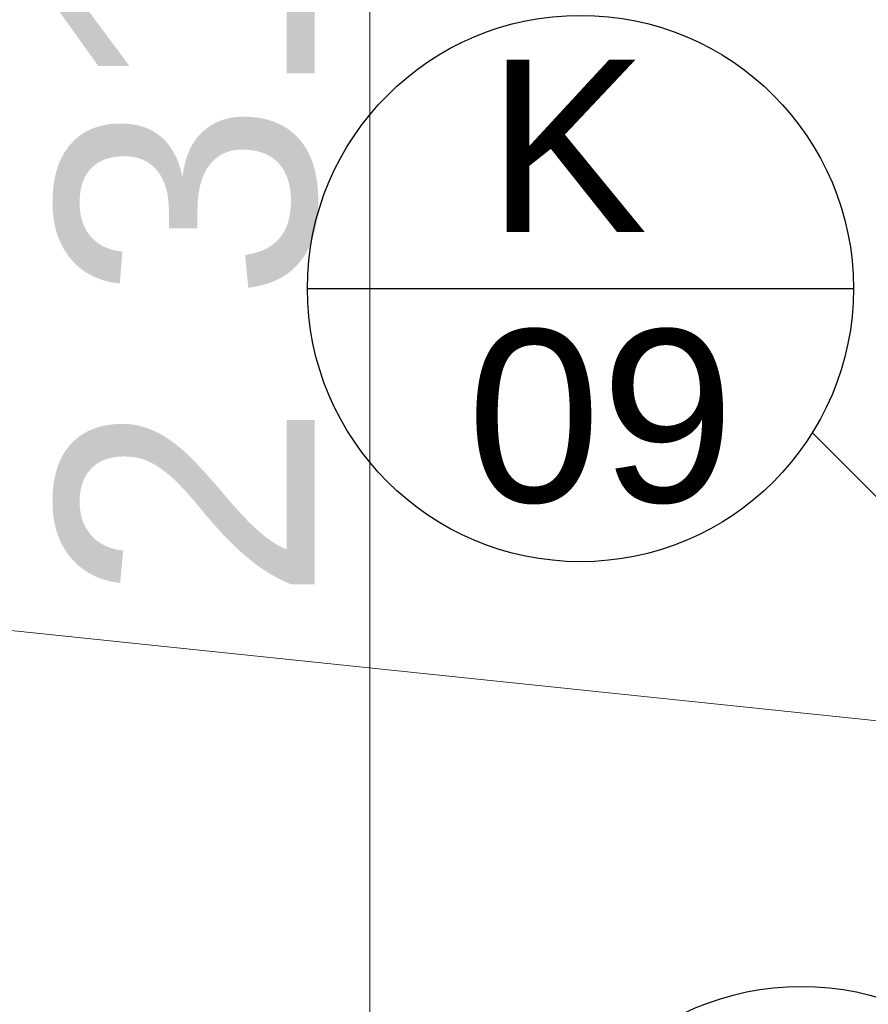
# Model space of a CAD drawing. Header units: millimetres. Extents: x -24674 to 2959, y -2716 to 20653.
# Tile 88 of 161: x -11795 to -11302, y 9923 to 10495. Entities that reach past the tile are written whole.
import ezdxf

# ---------------------------------------------------------------- set-up
doc = ezdxf.new("R2010")
doc.units = ezdxf.units.MM
doc.header["$MEASUREMENT"] = 0
doc.linetypes.add('Wipeout_Contour', pattern=[1000, 0, -1000])
for name, color, linetype in [('9._POHLED ZÁPADNÍ_1_Kóty - SP', 7, 'Continuous'), ('9._POHLED ZÁPADNÍ_1_Nové_Popis', 7, 'Continuous'), ('9._POHLED ZÁPADNÍ_1_Nové_Výplně – Řezové', 7, 'Continuous'), ('9._POHLED ZÁPADNÍ_1_Popis', 7, 'Continuous')]:
    doc.layers.add(name, color=color, linetype=linetype)
doc.styles.add('GENEROVANÝ_STYL_1', font='txt')
doc.styles.add('GENEROVANÝ_STYL_2', font='txt')

msp = doc.modelspace()

# ---------------------------------------------------------------- linework, layer by layer
at = {"layer": '9._POHLED ZÁPADNÍ_1_Nové_Popis', "color": 1, "linetype": 'Continuous', "lineweight": 25}
msp.add_line((-11627.43, 10338.72), (-11310.28, 10338.72), dxfattribs=at)
msp.add_circle((-11468.85, 10338.72), 158.58, dxfattribs=at)

# ---------------------------------------------------------------- texts
at = {"layer": '9._POHLED ZÁPADNÍ_1_Popis', "color": 1, "linetype": 'Continuous', "lineweight": 25, "insert": (-11476.49, 10342.43), "char_height": 100, "attachment_point": 5, "line_spacing_factor": 0.940294, "style": 'GENEROVANÝ_STYL_1'}
msp.add_mtext('\\A1;{\\pqc;\\fArial|b0|i0|c238|p38;K\\P\\pqc;\\fArial|b0|i0|c238|p38; 0\\fArial|b0|i0|c238|p38;9}', dxfattribs=at)

# ---------------------------------------------------------------- wipeouts: each hides what was drawn before it
at = {"color": 254, "linetype": 'Wipeout_Contour', "lineweight": 0, "ltscale": 74181.028328}
msp.add_wipeout([(-20313.53, 10008.83), (-11130.91, 9082.41), (-11114.85, 9241.6), (-20310.73, 10169.36)], dxfattribs=at).dxf.layer = '9._POHLED ZÁPADNÍ_1_Nové_Výplně – Řezové'

# ---------------------------------------------------------------- next in the draw order: linework, layer by layer
at = {"layer": '9._POHLED ZÁPADNÍ_1_Kóty - SP', "color": 154, "linetype": 'Continuous', "lineweight": 13}
for p, q in [((-11591.1, 9038.96), (-11591.1, 11357.99)), ((-20209.13, 11015.42), (-10842.4, 10040.48))]:
    msp.add_line(p, q, dxfattribs=at)
at = {"layer": '9._POHLED ZÁPADNÍ_1_Nové_Popis', "color": 1, "linetype": 'Continuous', "lineweight": 25}
msp.add_line((-11334.17, 10255.02), (-11132.54, 10053.39), dxfattribs=at)
msp.add_circle((-11340.45, 9775.01), 158.58, dxfattribs=at)

# ---------------------------------------------------------------- next in the draw order: texts
at = {"layer": '9._POHLED ZÁPADNÍ_1_Kóty - SP', "color": 154, "linetype": 'Continuous', "lineweight": 13, "insert": (-11621.1, 10156.43), "char_height": 150, "width": 512.9145, "attachment_point": 7, "rotation": 90, "style": 'GENEROVANÝ_STYL_2'}
msp.add_mtext('\\A1;{\\pql;\\fArial|b0|i0|c0|p38;2\xa0319}', dxfattribs=at)

doc.saveas('drawing.dxf')
